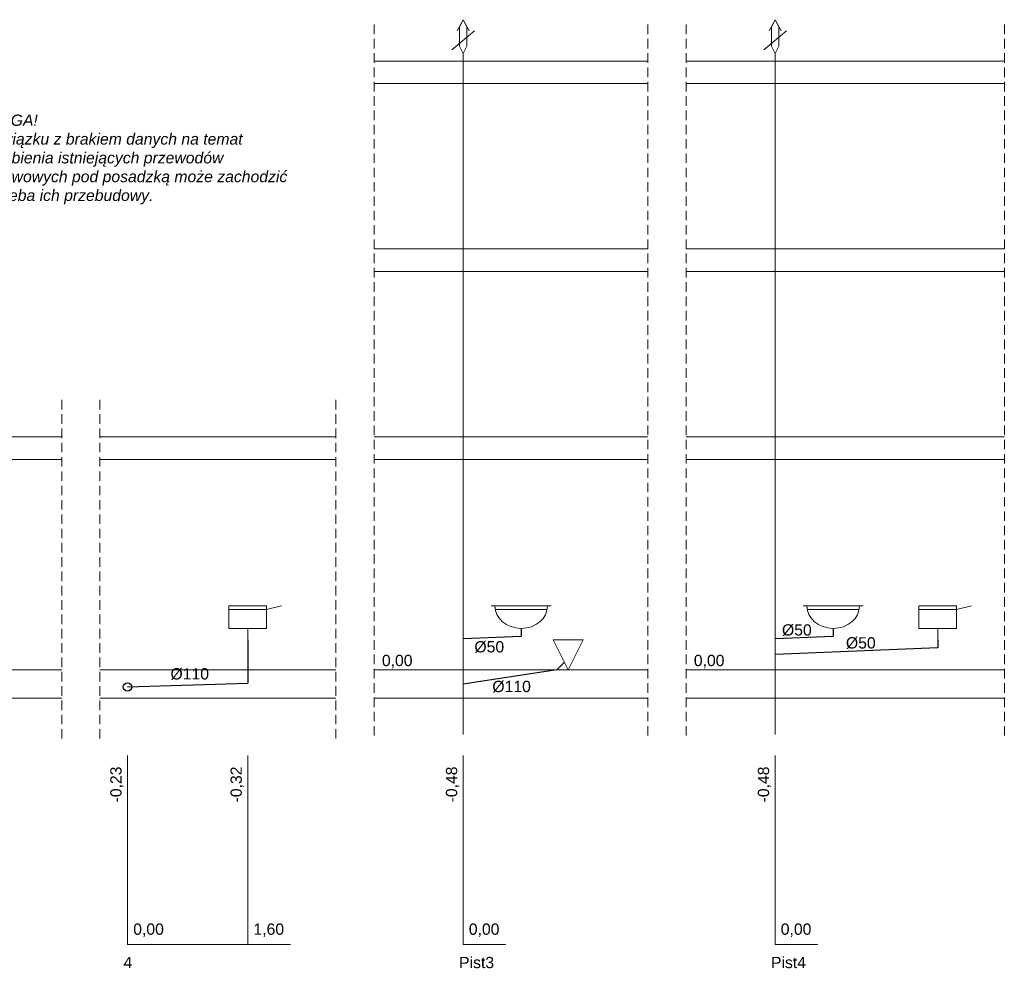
# Model space of a CAD drawing. Header units: millimetres. Extents: x 140532 to 182405, y -11883 to 1516.
# Tile 19 of 23: x 158755 to 160065, y -4066 to -2803. Entities that reach past the tile are written whole.
import ezdxf

# ---------------------------------------------------------------- set-up
doc = ezdxf.new("R2010")
doc.units = ezdxf.units.MM
doc.linetypes.add('DASHED', pattern=[19.05, 12.7, -6.35])
for name, color, linetype, lineweight in [('H20_PRZYBORY', 7, 'Continuous', 13), ('H20_STROPY', 8, 'Continuous', 13), ('H20_URZADZENIA_I_AKCES_', 7, 'Continuous', 13), ('kanalizacja sanitarna', 24, 'Continuous', 30), ('SAN_0', 7, 'Continuous', 0), ('woda opis', 7, 'Continuous', 25)]:
    doc.layers.add(name, color=color, linetype=linetype, lineweight=lineweight)

# ---------------------------------------------------------------- blocks, each defined once
blk = doc.blocks.new('RWYW2')
at = {"layer": 'H20_URZADZENIA_I_AKCES_'}
for p, q in [((0, 55), (-8, 40)), ((0, 55), (8, 40)), ((15, 40), (-15, 15)), ((0, 10), (0, 0))]:
    blk.add_line(p, q, dxfattribs=at)
blk.add_lwpolyline([(0, 55), (-5, 45), (-5, 20), (0, 10), (5, 20), (5, 45), (0, 55)], dxfattribs=at)
blk = doc.blocks.new('UMYW1')
at = {"layer": 'H20_PRZYBORY'}
for p, q in [((-40, 0), (40, 0)), ((-34, -5), (34, -5))]:
    blk.add_line(p, q, dxfattribs=at)
blk.add_ellipse((0, 0), major_axis=(35, 0), ratio=0.857143, start_param=3.141593, end_param=6.283185, dxfattribs=at)
blk = doc.blocks.new('MUSTWS')
at = {"layer": 'H20_PRZYBORY'}
blk.add_line((15, 0), (5, 10), dxfattribs=at)
blk.add_lwpolyline([(-20, 40), (20, 40), (0, 0), (-20, 40)], dxfattribs=at)
blk = doc.blocks.new('ZLEW1KR')
at = {"layer": 'H20_PRZYBORY'}
for p, q in [((25, -5), (45, 0)), ((-25, -5), (25, -5)), ((0, -30), (0, -45))]:
    blk.add_line(p, q, dxfattribs=at)
blk.add_lwpolyline([(-25, 0), (25, 0), (25, -30), (-25, -30), (-25, 0)], dxfattribs=at)

msp = doc.modelspace()

# ---------------------------------------------------------------- linework, layer by layer
at = {"layer": 'H20_STROPY', "linetype": 'DASHED'}
for p, q in [((159227, -2809.9), (159227, -3762.2)), ((159591.2, -2809.9), (159591.2, -3762.2)), ((159642.2, -2809.9), (159642.2, -3762.2)), ((160065.5, -2809.9), (160065.5, -3762.2)), ((158811.2, -3309.2), (158811.2, -3762.2)), ((158862.1, -3309.2), (158862.1, -3762.2)), ((159176.1, -3309.2), (159176.1, -3762.2))]:
    msp.add_line(p, q, dxfattribs=at)
at = {"layer": 'H20_STROPY'}
for p, q in [((159227, -2858.4), (159591.2, -2858.4)), ((159642.2, -2858.4), (160065.5, -2858.4)), ((159227, -2888.4), (159591.2, -2888.4)), ((159642.2, -2888.4), (160065.5, -2888.4)), ((159227, -3108.4), (159591.2, -3108.4)), ((159227, -3108.4), (159591.2, -3108.4)), ((159642.2, -3108.4), (160065.5, -3108.4)), ((159642.2, -3108.4), (160065.5, -3108.4)), ((159227, -3138.4), (159591.2, -3138.4)), ((159227, -3138.4), (159591.2, -3138.4)), ((159642.2, -3138.4), (160065.5, -3138.4)), ((159642.2, -3138.4), (160065.5, -3138.4)), ((158492.1, -3358.4), (158811.2, -3358.4)), ((158492.1, -3358.4), (158811.2, -3358.4)), ((158862.1, -3358.4), (159176.1, -3358.4)), ((158862.1, -3358.4), (159176.1, -3358.4)), ((159227, -3358.4), (159591.2, -3358.4)), ((159227, -3358.4), (159591.2, -3358.4)), ((159642.2, -3358.4), (160065.5, -3358.4)), ((159642.2, -3358.4), (160065.5, -3358.4)), ((158492.1, -3388.4), (158811.2, -3388.4)), ((158492.1, -3388.4), (158811.2, -3388.4)), ((158862.1, -3388.4), (159176.1, -3388.4)), ((158862.1, -3388.4), (159176.1, -3388.4)), ((159227, -3388.4), (159591.2, -3388.4)), ((159227, -3388.4), (159591.2, -3388.4)), ((159642.2, -3388.4), (160065.5, -3388.4)), ((159642.2, -3388.4), (160065.5, -3388.4)), ((158492.1, -3668.4), (158811.2, -3668.4)), ((158862.1, -3668.4), (159176.1, -3668.4)), ((159227, -3668.4), (159591.2, -3668.4)), ((159642.2, -3668.4), (160065.5, -3668.4)), ((158492.1, -3706.4), (158811.2, -3706.4)), ((158862.1, -3706.4), (159176.1, -3706.4)), ((159227, -3706.4), (159591.2, -3706.4)), ((159642.2, -3706.4), (160065.5, -3706.4))]:
    msp.add_line(p, q, dxfattribs=at)
at = {"layer": 'kanalizacja sanitarna', "lineweight": 15}
for p, q in [((159345.3, -2858.4), (159345.3, -3754.7)), ((159760.5, -2858.4), (159760.4, -3754.7))]:
    msp.add_line(p, q, dxfattribs=at)
at = {"layer": 'kanalizacja sanitarna'}
for p, q in [((159422.6, -3613.4), (159422.6, -3624.1)), ((159837.8, -3613.4), (159837.8, -3624.1)), ((159058.7, -3628.4), (159058.7, -3686.4)), ((159422.6, -3624.1), (159345.3, -3627.2)), ((159837.8, -3624.1), (159760.4, -3627.2)), ((159976.9, -3628.4), (159976.9, -3639.1)), ((159976.9, -3639.1), (159760.4, -3648)), ((159470.1, -3668.4), (159345.3, -3687.4)), ((158898.7, -3691.3), (159058.7, -3686.4))]:
    msp.add_line(p, q, dxfattribs=at)
msp.add_circle((158898.7, -3691.3), 5.61, dxfattribs=at)
at = {"layer": 'SAN_0'}
for p, q in [((158898.7, -3782.4), (158898.7, -4034)), ((159058.7, -3782.4), (159058.7, -4034)), ((159345.3, -3782.4), (159345.3, -4034)), ((159760.4, -3782.4), (159760.4, -4034)), ((158898.7, -4034), (159115.8, -4034)), ((159345.3, -4034), (159402, -4034)), ((159760.4, -4034), (159817.2, -4034))]:
    msp.add_line(p, q, dxfattribs=at)

# ---------------------------------------------------------------- block references
at = {"layer": 'H20_PRZYBORY'}
for p in [(159058.7, -3583.4), (159976.9, -3583.4)]:
    msp.add_blockref('ZLEW1KR', p, dxfattribs=at)
at = {"layer": 'H20_PRZYBORY', "rotation": 359.995458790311}
for p in [(159422.6, -3583.4), (159837.8, -3583.4)]:
    msp.add_blockref('UMYW1', p, dxfattribs=at)
at = {"layer": 'H20_PRZYBORY', "xscale": -1}
msp.add_blockref('MUSTWS', (159485.1, -3668.4), dxfattribs=at)
at = {"layer": 'H20_URZADZENIA_I_AKCES_'}
for p in [(159345.3, -2858.4), (159760.5, -2858.4)]:
    msp.add_blockref('RWYW2', p, dxfattribs=at)

# ---------------------------------------------------------------- texts
at = {"layer": 'H20_PRZYBORY', "char_height": 15, "attachment_point": 1}
for s, insert, rotation in [('{\\f@Arial Unicode MS|b0|i0|c238|p34;%%C50}', (159769.6, -3607.9), 359.9955), ('{\\f@Arial Unicode MS|b0|i0|c238|p34;%%C50}', (159854.7, -3625.1), 359.9955), ('{\\f@Arial Unicode MS|b0|i0|c238|p34;%%C50}', (159360.3, -3630.3), 359.9955), ('{\\f@Arial Unicode MS|b0|i0|c238|p34;-0,23}', (158875.8, -3844.9), 90), ('{\\f@Arial Unicode MS|b0|i0|c238|p34;-0,32}', (159035.8, -3844.9), 90), ('{\\f@Arial Unicode MS|b0|i0|c238|p34;-0,48}', (159322.4, -3844.9), 90), ('{\\f@Arial Unicode MS|b0|i0|c238|p34;-0,48}', (159737.5, -3844.9), 90)]:
    msp.add_mtext_dynamic_manual_height_columns(s, width=21.464, gutter_width=12.5, heights=[0], dxfattribs=dict(at, insert=insert, rotation=rotation))
for s, insert in [('{\\f@Arial Unicode MS|b0|i0|c238|p34;0,00}', (159237.2, -3648.5)), ('{\\f@Arial Unicode MS|b0|i0|c238|p34;0,00}', (159652.3, -3648.5)), ('{\\f@Arial Unicode MS|b0|i0|c238|p34;%%C110}', (158955.9, -3666.3)), ('{\\f@Arial Unicode MS|b0|i0|c238|p34;%%C110}', (159384.2, -3683.1)), ('{\\f@Arial Unicode MS|b0|i0|c238|p34;0,00}', (158906.3, -4006)), ('{\\f@Arial Unicode MS|b0|i0|c238|p34;1,60}', (159066.3, -4006)), ('{\\f@Arial Unicode MS|b0|i0|c238|p34;0,00}', (159352.9, -4006)), ('{\\f@Arial Unicode MS|b0|i0|c238|p34;0,00}', (159768, -4006)), ('{\\f@Arial Unicode MS|b0|i0|c238|p34;4}', (158893.3, -4050.4)), ('{\\f@Arial Unicode MS|b0|i0|c238|p34;Pist3}', (159339.9, -4050.4)), ('{\\f@Arial Unicode MS|b0|i0|c238|p34;Pist4}', (159755, -4050.4))]:
    msp.add_mtext_dynamic_manual_height_columns(s, width=21.464, gutter_width=12.5, heights=[0], dxfattribs=dict(at, insert=insert))
at = {"layer": 'woda opis', "insert": (158694.4, -2929.6), "char_height": 15, "width": 437.071, "attachment_point": 1}
msp.add_mtext('{\\fArial|b0|i1|c238|p34;UWAGA!\\PW związku z brakiem danych na temat zagłębienia istniejących przewodów odpływowych pod posadzką może zachodzić potrzeba ich przebudowy. }', dxfattribs=at)

doc.saveas('drawing.dxf')
